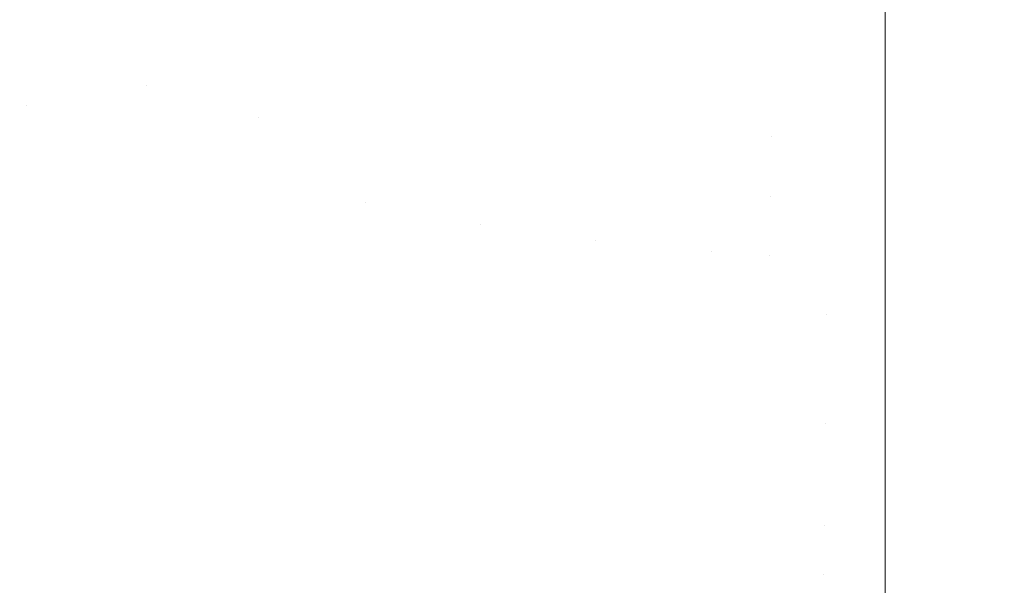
# Model space of a CAD drawing. Header units: centimetres. Extents: x -17.1 to 18.2, y 3.4 to 5.2.
# Tile 124 of 256: x -5.1257 to -5.0954, y 3.7176 to 3.735. Entities that reach past the tile are written whole.
import ezdxf

# ---------------------------------------------------------------- set-up
doc = ezdxf.new("R2010")
doc.units = ezdxf.units.CM
doc.header["$LTSCALE"] = 2.54
doc.layers.add('Lucido design-1', color=7, linetype='Continuous')

# ---------------------------------------------------------------- blocks, each defined once
blk = doc.blocks.new('Gruppo-4-1')
at = {"color": 7, "linetype": 'Continuous', "lineweight": 9}
blk.add_3dface([(-17.020308, 5.100212, -1872.215514), (-17.020308, 3.500212, -1872.215514), (18.147234, 3.500212, -1872.215514), (18.147234, 5.100212, -1872.215514)], dxfattribs=at)
for points, invisible_edges in [([(-5.12301, 3.737202, -1872.641239), (-5.11966, 3.736164, -1872.641239), (-5.119894, 3.734298, -1872.642997), (-5.123282, 3.735348, -1872.642997)], 15), ([(-5.11608, 3.7372, -1872.639533), (-5.112715, 3.736482, -1872.639533), (-5.112876, 3.734554, -1872.641239), (-5.11628, 3.73528, -1872.641239)], 15), ([(-5.123547, 3.733537, -1872.644803), (-5.126938, 3.734754, -1872.644803), (-5.126636, 3.736551, -1872.642997), (-5.123282, 3.735348, -1872.642997)], 15), ([(-5.109451, 3.733987, -1872.641239), (-5.112876, 3.734554, -1872.641239), (-5.112715, 3.736482, -1872.639533), (-5.109331, 3.735921, -1872.639533)], 15), ([(-5.116475, 3.733404, -1872.642997), (-5.119894, 3.734298, -1872.642997), (-5.11966, 3.736164, -1872.641239), (-5.11628, 3.73528, -1872.641239)], 15), ([(-5.109331, 3.735921, -1872.639533), (-5.105932, 3.73552, -1872.639533), (-5.106012, 3.733581, -1872.641239), (-5.109451, 3.733987, -1872.641239)], 15), ([(-5.102522, 3.735278, -1872.639533), (-5.099108, 3.735933, -1872.63891), (-5.099108, 3.732653, -1872.641786), (-5.102562, 3.733336, -1872.641239)], 13), ([(6.226033, 3.732653, -1872.641786), (-5.099108, 3.732653, -1872.641786), (-5.099108, 3.735933, -1872.63891), (6.226033, 3.735933, -1872.63891)], 5), ([(-5.102562, 3.733336, -1872.641239), (-5.106012, 3.733581, -1872.641239), (-5.105932, 3.73552, -1872.639533), (-5.102522, 3.735278, -1872.639533)], 15), ([(-5.121839, 3.732987, -1872.644803), (-5.123547, 3.733537, -1872.644803), (-5.123282, 3.735348, -1872.642997), (-5.119894, 3.734298, -1872.642997)], 15), ([(-5.11628, 3.73528, -1872.641239), (-5.112876, 3.734554, -1872.641239), (-5.113032, 3.732669, -1872.642997), (-5.116475, 3.733404, -1872.642997)], 15), ([(-5.125524, 3.732369, -1872.646657), (-5.127232, 3.733003, -1872.646657), (-5.126938, 3.734754, -1872.644803), (-5.123547, 3.733537, -1872.644803)], 15), ([(-5.109569, 3.732096, -1872.642997), (-5.113032, 3.732669, -1872.642997), (-5.112876, 3.734554, -1872.641239), (-5.109451, 3.733987, -1872.641239)], 15), ([(-5.119894, 3.734298, -1872.642997), (-5.120122, 3.732476, -1872.644803), (-5.121839, 3.732987, -1872.644803)], 11), ([(-5.118397, 3.732004, -1872.644803), (-5.120122, 3.732476, -1872.644803), (-5.119894, 3.734298, -1872.642997), (-5.116475, 3.733404, -1872.642997)], 15), ([(-5.109451, 3.733987, -1872.641239), (-5.106012, 3.733581, -1872.641239), (-5.10609, 3.731685, -1872.642997), (-5.109569, 3.732096, -1872.642997)], 15), ([(-5.123547, 3.733537, -1872.644803), (-5.123806, 3.731774, -1872.646657), (-5.125524, 3.732369, -1872.646657)], 11), ([(-5.122079, 3.731217, -1872.646657), (-5.123806, 3.731774, -1872.646657), (-5.123547, 3.733537, -1872.644803), (-5.121839, 3.732987, -1872.644803)], 15), ([(-5.116475, 3.733404, -1872.642997), (-5.116666, 3.731573, -1872.644803), (-5.118397, 3.732004, -1872.644803)], 11), ([(-5.116475, 3.733404, -1872.642997), (-5.113032, 3.732669, -1872.642997), (-5.113185, 3.73083, -1872.644803), (-5.116666, 3.731573, -1872.644803)], 15), ([(-5.102602, 3.731438, -1872.642997), (-5.10609, 3.731685, -1872.642997), (-5.106012, 3.733581, -1872.641239), (-5.102562, 3.733336, -1872.641239)], 15), ([(-5.102602, 3.731438, -1872.642997), (-5.102562, 3.733336, -1872.641239), (-5.099108, 3.732653, -1872.641786)], 11), ([(-5.125793, 3.730659, -1872.648557), (-5.127519, 3.7313, -1872.648557), (-5.127232, 3.733003, -1872.646657), (-5.125524, 3.732369, -1872.646657)], 15), ([(-5.121839, 3.732987, -1872.644803), (-5.120122, 3.732476, -1872.644803), (-5.120344, 3.730701, -1872.646657), (-5.122079, 3.731217, -1872.646657)], 15), ([(-5.118602, 3.730224, -1872.646657), (-5.120344, 3.730701, -1872.646657), (-5.120122, 3.732476, -1872.644803), (-5.118397, 3.732004, -1872.644803)], 15), ([(-5.109684, 3.73025, -1872.644803), (-5.113185, 3.73083, -1872.644803), (-5.113032, 3.732669, -1872.642997), (-5.109569, 3.732096, -1872.642997)], 15), ([(-5.099108, 3.732653, -1872.641786), (-5.099108, 3.731371, -1872.643013), (-5.102602, 3.731438, -1872.642997)], 10), ([(6.226033, 3.732653, -1872.641786), (6.226033, 3.729501, -1872.644803), (-5.099108, 3.729501, -1872.644803), (-5.099108, 3.731371, -1872.643013)], 10), ([(-5.099108, 3.731371, -1872.643013), (-5.099108, 3.732653, -1872.641786), (6.226033, 3.732653, -1872.641786)], 10), ([(-5.125524, 3.732369, -1872.646657), (-5.123806, 3.731774, -1872.646657), (-5.124057, 3.730058, -1872.648557), (-5.125793, 3.730659, -1872.648557)], 15), ([(-5.109569, 3.732096, -1872.642997), (-5.10609, 3.731685, -1872.642997), (-5.106167, 3.729834, -1872.644803), (-5.109684, 3.73025, -1872.644803)], 15), ([(-5.118397, 3.732004, -1872.644803), (-5.116666, 3.731573, -1872.644803), (-5.116852, 3.729788, -1872.646657), (-5.118602, 3.730224, -1872.646657)], 15), ([(-5.122313, 3.729496, -1872.648557), (-5.124057, 3.730058, -1872.648557), (-5.123806, 3.731774, -1872.646657), (-5.122079, 3.731217, -1872.646657)], 15), ([(-5.115096, 3.729392, -1872.646657), (-5.116852, 3.729788, -1872.646657), (-5.116666, 3.731573, -1872.644803), (-5.113185, 3.73083, -1872.644803)], 15), ([(-5.10264, 3.729585, -1872.644803), (-5.106167, 3.729834, -1872.644803), (-5.10609, 3.731685, -1872.642997), (-5.102602, 3.731438, -1872.642997)], 15), ([(-5.122079, 3.731217, -1872.646657), (-5.120344, 3.730701, -1872.646657), (-5.12056, 3.728974, -1872.648557), (-5.122313, 3.729496, -1872.648557)], 15), ([(-5.10264, 3.729585, -1872.644803), (-5.102602, 3.731438, -1872.642997), (-5.099108, 3.731371, -1872.643013)], 11), ([(-5.099108, 3.731371, -1872.643013), (-5.099108, 3.729501, -1872.644803), (-5.10264, 3.729585, -1872.644803)], 10), ([(-5.125793, 3.730659, -1872.648557), (-5.124057, 3.730058, -1872.648557), (-5.124302, 3.728391, -1872.6505), (-5.126054, 3.728999, -1872.6505)], 15), ([(-5.1188, 3.728493, -1872.648557), (-5.12056, 3.728974, -1872.648557), (-5.120344, 3.730701, -1872.646657), (-5.118602, 3.730224, -1872.646657)], 15), ([(-5.113185, 3.73083, -1872.644803), (-5.113334, 3.729037, -1872.646657), (-5.115096, 3.729392, -1872.646657)], 11), ([(-5.111567, 3.728724, -1872.646657), (-5.113334, 3.729037, -1872.646657), (-5.113185, 3.73083, -1872.644803), (-5.109684, 3.73025, -1872.644803)], 15), ([(-5.12254, 3.727824, -1872.6505), (-5.124302, 3.728391, -1872.6505), (-5.124057, 3.730058, -1872.648557), (-5.122313, 3.729496, -1872.648557)], 15), ([(-5.118602, 3.730224, -1872.646657), (-5.116852, 3.729788, -1872.646657), (-5.117033, 3.728052, -1872.648557), (-5.1188, 3.728493, -1872.648557)], 15), ([(-5.109684, 3.73025, -1872.644803), (-5.109796, 3.728451, -1872.646657), (-5.111567, 3.728724, -1872.646657)], 11), ([(-5.10802, 3.72822, -1872.646657), (-5.109796, 3.728451, -1872.646657), (-5.109684, 3.73025, -1872.644803), (-5.106167, 3.729834, -1872.644803)], 15), ([(-5.115259, 3.727652, -1872.648557), (-5.117033, 3.728052, -1872.648557), (-5.116852, 3.729788, -1872.646657), (-5.115096, 3.729392, -1872.646657)], 15), ([(-5.106167, 3.729834, -1872.644803), (-5.106242, 3.728031, -1872.646657), (-5.10802, 3.72822, -1872.646657)], 11), ([(-5.104461, 3.727884, -1872.646657), (-5.106242, 3.728031, -1872.646657), (-5.106167, 3.729834, -1872.644803), (-5.10264, 3.729585, -1872.644803)], 15), ([(-5.122313, 3.729496, -1872.648557), (-5.12056, 3.728974, -1872.648557), (-5.120771, 3.727297, -1872.6505), (-5.12254, 3.727824, -1872.6505)], 15), ([(-5.115096, 3.729392, -1872.646657), (-5.113334, 3.729037, -1872.646657), (-5.113479, 3.727294, -1872.648557), (-5.115259, 3.727652, -1872.648557)], 15), ([(-5.10264, 3.729585, -1872.644803), (-5.102677, 3.727779, -1872.646657), (-5.104461, 3.727884, -1872.646657)], 11), ([(-5.102677, 3.727779, -1872.646657), (-5.10264, 3.729585, -1872.644803), (-5.099108, 3.729501, -1872.644803)], 11), ([(-5.099108, 3.729501, -1872.644803), (-5.099108, 3.727711, -1872.646673), (-5.102677, 3.727779, -1872.646657)], 10), ([(-5.099108, 3.727711, -1872.646673), (-5.099108, 3.729501, -1872.644803), (6.226033, 3.729501, -1872.644803), (6.226033, 3.727711, -1872.646673)], 10), ([(-5.126054, 3.728999, -1872.6505), (-5.124302, 3.728391, -1872.6505), (-5.124539, 3.726777, -1872.652484), (-5.126307, 3.727389, -1872.652484)], 15), ([(-5.118993, 3.726811, -1872.6505), (-5.120771, 3.727297, -1872.6505), (-5.12056, 3.728974, -1872.648557), (-5.1188, 3.728493, -1872.648557)], 15), ([(-5.111694, 3.726977, -1872.648557), (-5.113479, 3.727294, -1872.648557), (-5.113334, 3.729037, -1872.646657), (-5.111567, 3.728724, -1872.646657)], 15), ([(-5.1188, 3.728493, -1872.648557), (-5.117033, 3.728052, -1872.648557), (-5.117208, 3.726366, -1872.6505), (-5.118993, 3.726811, -1872.6505)], 15), ([(-5.111567, 3.728724, -1872.646657), (-5.109796, 3.728451, -1872.646657), (-5.109905, 3.726702, -1872.648557), (-5.111694, 3.726977, -1872.648557)], 15), ([(-5.108111, 3.726468, -1872.648557), (-5.109905, 3.726702, -1872.648557), (-5.109796, 3.728451, -1872.646657), (-5.10802, 3.72822, -1872.646657)], 15), ([(-5.122761, 3.726204, -1872.652484), (-5.124539, 3.726777, -1872.652484), (-5.124302, 3.728391, -1872.6505), (-5.12254, 3.727824, -1872.6505)], 15), ([(-5.10802, 3.72822, -1872.646657), (-5.106242, 3.728031, -1872.646657), (-5.106314, 3.726277, -1872.648557), (-5.108111, 3.726468, -1872.648557)], 15), ([(-5.115417, 3.725962, -1872.6505), (-5.117208, 3.726366, -1872.6505), (-5.117033, 3.728052, -1872.648557), (-5.115259, 3.727652, -1872.648557)], 15), ([(-5.104515, 3.726129, -1872.648557), (-5.106314, 3.726277, -1872.648557), (-5.106242, 3.728031, -1872.646657), (-5.104461, 3.727884, -1872.646657)], 15), ([(-5.104461, 3.727884, -1872.646657), (-5.102677, 3.727779, -1872.646657), (-5.102714, 3.726022, -1872.648557), (-5.104515, 3.726129, -1872.648557)], 15), ([(-5.12254, 3.727824, -1872.6505), (-5.120771, 3.727297, -1872.6505), (-5.120974, 3.725672, -1872.652484), (-5.122761, 3.726204, -1872.652484)], 15), ([(-5.115259, 3.727652, -1872.648557), (-5.113479, 3.727294, -1872.648557), (-5.11362, 3.7256, -1872.6505), (-5.115417, 3.725962, -1872.6505)], 15), ([(-5.099108, 3.726484, -1872.647955), (-5.102714, 3.726022, -1872.648557), (-5.102677, 3.727779, -1872.646657)], 11), ([(-5.102677, 3.727779, -1872.646657), (-5.099108, 3.727711, -1872.646673), (-5.099108, 3.726484, -1872.647955)], 9), ([(6.226033, 3.727711, -1872.646673), (6.226033, 3.726484, -1872.647955), (-5.099108, 3.726484, -1872.647955), (-5.099108, 3.727711, -1872.646673)], 10), ([(-5.126307, 3.727389, -1872.652484), (-5.124539, 3.726777, -1872.652484), (-5.124768, 3.725214, -1872.654508), (-5.126552, 3.725833, -1872.654508)], 15), ([(-5.11918, 3.725181, -1872.652484), (-5.120974, 3.725672, -1872.652484), (-5.120771, 3.727297, -1872.6505), (-5.118993, 3.726811, -1872.6505)], 15), ([(-5.111817, 3.72528, -1872.6505), (-5.11362, 3.7256, -1872.6505), (-5.113479, 3.727294, -1872.648557), (-5.111694, 3.726977, -1872.648557)], 15), ([(-5.111694, 3.726977, -1872.648557), (-5.109905, 3.726702, -1872.648557), (-5.11001, 3.725002, -1872.6505), (-5.111817, 3.72528, -1872.6505)], 15), ([(-5.122974, 3.724636, -1872.654508), (-5.124768, 3.725214, -1872.654508), (-5.124539, 3.726777, -1872.652484), (-5.122761, 3.726204, -1872.652484)], 15), ([(-5.118993, 3.726811, -1872.6505), (-5.117208, 3.726366, -1872.6505), (-5.117378, 3.724732, -1872.652484), (-5.11918, 3.725181, -1872.652484)], 15), ([(-5.108199, 3.724767, -1872.6505), (-5.11001, 3.725002, -1872.6505), (-5.109905, 3.726702, -1872.648557), (-5.108111, 3.726468, -1872.648557)], 15), ([(-5.11557, 3.724324, -1872.652484), (-5.117378, 3.724732, -1872.652484), (-5.117208, 3.726366, -1872.6505), (-5.115417, 3.725962, -1872.6505)], 15), ([(-5.108111, 3.726468, -1872.648557), (-5.106314, 3.726277, -1872.648557), (-5.106385, 3.724574, -1872.6505), (-5.108199, 3.724767, -1872.6505)], 15), ([(-5.100911, 3.725959, -1872.648557), (-5.102714, 3.726022, -1872.648557), (-5.099108, 3.726484, -1872.647955)], 11), ([(-5.099108, 3.726484, -1872.647955), (-5.099108, 3.725948, -1872.648566), (-5.100911, 3.725959, -1872.648557)], 10), ([(-5.099108, 3.725948, -1872.648566), (-5.099108, 3.726484, -1872.647955), (6.226033, 3.726484, -1872.647955), (6.226033, 3.725948, -1872.648566)], 10), ([(-5.122761, 3.726204, -1872.652484), (-5.120974, 3.725672, -1872.652484), (-5.121171, 3.7241, -1872.654508), (-5.122974, 3.724636, -1872.654508)], 15), ([(-5.104568, 3.724424, -1872.6505), (-5.106385, 3.724574, -1872.6505), (-5.106314, 3.726277, -1872.648557), (-5.104515, 3.726129, -1872.648557)], 15), ([(-5.104515, 3.726129, -1872.648557), (-5.102714, 3.726022, -1872.648557), (-5.102749, 3.724317, -1872.6505), (-5.104568, 3.724424, -1872.6505)], 15), ([(-5.100929, 3.724252, -1872.6505), (-5.102749, 3.724317, -1872.6505), (-5.102714, 3.726022, -1872.648557), (-5.100911, 3.725959, -1872.648557)], 15), ([(-5.126552, 3.725833, -1872.654508), (-5.124768, 3.725214, -1872.654508), (-5.124989, 3.723706, -1872.656569), (-5.126789, 3.72433, -1872.656569)], 15), ([(-5.115417, 3.725962, -1872.6505), (-5.11362, 3.7256, -1872.6505), (-5.113756, 3.723959, -1872.652484), (-5.11557, 3.724324, -1872.652484)], 15), ([(-5.100911, 3.725959, -1872.648557), (-5.099108, 3.725948, -1872.648566), (-5.099108, 3.723608, -1872.651235), (-5.100929, 3.724252, -1872.6505)], 13), ([(-5.099108, 3.723608, -1872.651235), (-5.099108, 3.725948, -1872.648566), (6.226033, 3.725948, -1872.648566), (6.226033, 3.725095, -1872.649539)], 10), ([(-5.119361, 3.723604, -1872.654508), (-5.121171, 3.7241, -1872.654508), (-5.120974, 3.725672, -1872.652484), (-5.11918, 3.725181, -1872.652484)], 15), ([(-5.111937, 3.723636, -1872.652484), (-5.113756, 3.723959, -1872.652484), (-5.11362, 3.7256, -1872.6505), (-5.111817, 3.72528, -1872.6505)], 15), ([(-5.123179, 3.723123, -1872.656569), (-5.124989, 3.723706, -1872.656569), (-5.124768, 3.725214, -1872.654508), (-5.122974, 3.724636, -1872.654508)], 15), ([(-5.11918, 3.725181, -1872.652484), (-5.117378, 3.724732, -1872.652484), (-5.117543, 3.723151, -1872.654508), (-5.119361, 3.723604, -1872.654508)], 15), ([(-5.111817, 3.72528, -1872.6505), (-5.11001, 3.725002, -1872.6505), (-5.110113, 3.723356, -1872.652484), (-5.111937, 3.723636, -1872.652484)], 15), ([(-5.108285, 3.723118, -1872.652484), (-5.110113, 3.723356, -1872.652484), (-5.11001, 3.725002, -1872.6505), (-5.108199, 3.724767, -1872.6505)], 15), ([(6.226033, 3.725095, -1872.649539), (6.226033, 3.723608, -1872.651235), (-5.099108, 3.723608, -1872.651235)], 10), ([(-5.122974, 3.724636, -1872.654508), (-5.121171, 3.7241, -1872.654508), (-5.121361, 3.722582, -1872.656569), (-5.123179, 3.723123, -1872.656569)], 15), ([(-5.115719, 3.72274, -1872.654508), (-5.117543, 3.723151, -1872.654508), (-5.117378, 3.724732, -1872.652484), (-5.11557, 3.724324, -1872.652484)], 15), ([(-5.108199, 3.724767, -1872.6505), (-5.106385, 3.724574, -1872.6505), (-5.106453, 3.722923, -1872.652484), (-5.108285, 3.723118, -1872.652484)], 15), ([(-5.104619, 3.722772, -1872.652484), (-5.106453, 3.722923, -1872.652484), (-5.106385, 3.724574, -1872.6505), (-5.104568, 3.724424, -1872.6505)], 15), ([(-5.126789, 3.72433, -1872.656569), (-5.124989, 3.723706, -1872.656569), (-5.125202, 3.722253, -1872.658665), (-5.127017, 3.722882, -1872.658665)], 15), ([(-5.11557, 3.724324, -1872.652484), (-5.113756, 3.723959, -1872.652484), (-5.113888, 3.722371, -1872.654508), (-5.115719, 3.72274, -1872.654508)], 15), ([(-5.104568, 3.724424, -1872.6505), (-5.102749, 3.724317, -1872.6505), (-5.102783, 3.722663, -1872.652484), (-5.104619, 3.722772, -1872.652484)], 15), ([(-5.100946, 3.722598, -1872.652484), (-5.102783, 3.722663, -1872.652484), (-5.102749, 3.724317, -1872.6505), (-5.100929, 3.724252, -1872.6505)], 15), ([(-5.100929, 3.724252, -1872.6505), (-5.099108, 3.723608, -1872.651235), (-5.100946, 3.722598, -1872.652484)], 11), ([(-5.119535, 3.722082, -1872.656569), (-5.121361, 3.722582, -1872.656569), (-5.121171, 3.7241, -1872.654508), (-5.119361, 3.723604, -1872.654508)], 15), ([(-5.112052, 3.722045, -1872.654508), (-5.113888, 3.722371, -1872.654508), (-5.113756, 3.723959, -1872.652484), (-5.111937, 3.723636, -1872.652484)], 15), ([(-5.123378, 3.721665, -1872.658665), (-5.125202, 3.722253, -1872.658665), (-5.124989, 3.723706, -1872.656569), (-5.123179, 3.723123, -1872.656569)], 15), ([(-5.119361, 3.723604, -1872.654508), (-5.117543, 3.723151, -1872.654508), (-5.117702, 3.721625, -1872.656569), (-5.119535, 3.722082, -1872.656569)], 15), ([(-5.111937, 3.723636, -1872.652484), (-5.110113, 3.723356, -1872.652484), (-5.110212, 3.721762, -1872.654508), (-5.112052, 3.722045, -1872.654508)], 15), ([(-5.100946, 3.722598, -1872.652484), (-5.099108, 3.723608, -1872.651235), (-5.099108, 3.720877, -1872.654638)], 9), ([(-5.099108, 3.720877, -1872.654638), (-5.099108, 3.723608, -1872.651235), (6.226033, 3.723608, -1872.651235), (6.226033, 3.722594, -1872.652498)], 10), ([(-5.108367, 3.721523, -1872.654508), (-5.110212, 3.721762, -1872.654508), (-5.110113, 3.723356, -1872.652484), (-5.108285, 3.723118, -1872.652484)], 15), ([(-5.123179, 3.723123, -1872.656569), (-5.121361, 3.722582, -1872.656569), (-5.121545, 3.721119, -1872.658665), (-5.123378, 3.721665, -1872.658665)], 15), ([(-5.115862, 3.72121, -1872.656569), (-5.117702, 3.721625, -1872.656569), (-5.117543, 3.723151, -1872.654508), (-5.115719, 3.72274, -1872.654508)], 15), ([(-5.108285, 3.723118, -1872.652484), (-5.106453, 3.722923, -1872.652484), (-5.10652, 3.721326, -1872.654508), (-5.108367, 3.721523, -1872.654508)], 15), ([(-5.127017, 3.722882, -1872.658665), (-5.125202, 3.722253, -1872.658665), (-5.125407, 3.720856, -1872.660793), (-5.127236, 3.72149, -1872.660793)], 15), ([(-5.115719, 3.72274, -1872.654508), (-5.113888, 3.722371, -1872.654508), (-5.114016, 3.720838, -1872.656569), (-5.115862, 3.72121, -1872.656569)], 15), ([(-5.104669, 3.721173, -1872.654508), (-5.10652, 3.721326, -1872.654508), (-5.106453, 3.722923, -1872.652484), (-5.104619, 3.722772, -1872.652484)], 15), ([(-5.104619, 3.722772, -1872.652484), (-5.102783, 3.722663, -1872.652484), (-5.102816, 3.721064, -1872.654508), (-5.104669, 3.721173, -1872.654508)], 15), ([(-5.119703, 3.720616, -1872.658665), (-5.121545, 3.721119, -1872.658665), (-5.121361, 3.722582, -1872.656569), (-5.119535, 3.722082, -1872.656569)], 15), ([(-5.100962, 3.720998, -1872.654508), (-5.102816, 3.721064, -1872.654508), (-5.102783, 3.722663, -1872.652484), (-5.100946, 3.722598, -1872.652484)], 15), ([(-5.099108, 3.720877, -1872.654638), (-5.100962, 3.720998, -1872.654508), (-5.100946, 3.722598, -1872.652484)], 11), ([(6.226033, 3.722594, -1872.652498), (6.226033, 3.721786, -1872.653505), (-5.099108, 3.720877, -1872.654638)], 10), ([(-5.123568, 3.720263, -1872.660793), (-5.125407, 3.720856, -1872.660793), (-5.125202, 3.722253, -1872.658665), (-5.123378, 3.721665, -1872.658665)], 15), ([(-5.112164, 3.72051, -1872.656569), (-5.114016, 3.720838, -1872.656569), (-5.113888, 3.722371, -1872.654508), (-5.112052, 3.722045, -1872.654508)], 15), ([(-5.119535, 3.722082, -1872.656569), (-5.117702, 3.721625, -1872.656569), (-5.117855, 3.720155, -1872.658665), (-5.119703, 3.720616, -1872.658665)], 15), ([(-5.112052, 3.722045, -1872.654508), (-5.110212, 3.721762, -1872.654508), (-5.110308, 3.720224, -1872.656569), (-5.112164, 3.72051, -1872.656569)], 15), ([(6.226033, 3.721786, -1872.653505), (6.226033, 3.720877, -1872.654638), (-5.099108, 3.720877, -1872.654638)], 10), ([(-5.127236, 3.72149, -1872.660793), (-5.125407, 3.720856, -1872.660793), (-5.125603, 3.719516, -1872.662952), (-5.127446, 3.720155, -1872.662952)], 15), ([(-5.123378, 3.721665, -1872.658665), (-5.121545, 3.721119, -1872.658665), (-5.121721, 3.719713, -1872.660793), (-5.123568, 3.720263, -1872.660793)], 15), ([(-5.116, 3.719737, -1872.658665), (-5.117855, 3.720155, -1872.658665), (-5.117702, 3.721625, -1872.656569), (-5.115862, 3.72121, -1872.656569)], 15), ([(-5.108447, 3.719982, -1872.656569), (-5.110308, 3.720224, -1872.656569), (-5.110212, 3.721762, -1872.654508), (-5.108367, 3.721523, -1872.654508)], 15), ([(-5.108367, 3.721523, -1872.654508), (-5.10652, 3.721326, -1872.654508), (-5.106583, 3.719784, -1872.656569), (-5.108447, 3.719982, -1872.656569)], 15), ([(-5.115862, 3.72121, -1872.656569), (-5.114016, 3.720838, -1872.656569), (-5.114138, 3.719362, -1872.658665), (-5.116, 3.719737, -1872.658665)], 15), ([(-5.104717, 3.71963, -1872.656569), (-5.106583, 3.719784, -1872.656569), (-5.10652, 3.721326, -1872.654508), (-5.104669, 3.721173, -1872.654508)], 15), ([(-5.119865, 3.719206, -1872.660793), (-5.121721, 3.719713, -1872.660793), (-5.121545, 3.721119, -1872.658665), (-5.119703, 3.720616, -1872.658665)], 15), ([(-5.104669, 3.721173, -1872.654508), (-5.102816, 3.721064, -1872.654508), (-5.102848, 3.71952, -1872.656569), (-5.104717, 3.71963, -1872.656569)], 15), ([(-5.100978, 3.719454, -1872.656569), (-5.102848, 3.71952, -1872.656569), (-5.102816, 3.721064, -1872.654508), (-5.100962, 3.720998, -1872.654508)], 15), ([(-5.100978, 3.719454, -1872.656569), (-5.100962, 3.720998, -1872.654508), (-5.099108, 3.720877, -1872.654638)], 11), ([(-5.099108, 3.720877, -1872.654638), (-5.099108, 3.718297, -1872.658156), (-5.100978, 3.719454, -1872.656569)], 10), ([(-5.099108, 3.718297, -1872.658156), (-5.099108, 3.720877, -1872.654638), (6.226033, 3.720877, -1872.654638), (6.226033, 3.719451, -1872.656583)], 10), ([(-5.123751, 3.718919, -1872.662952), (-5.125603, 3.719516, -1872.662952), (-5.125407, 3.720856, -1872.660793), (-5.123568, 3.720263, -1872.660793)], 15), ([(-5.119703, 3.720616, -1872.658665), (-5.117855, 3.720155, -1872.658665), (-5.118002, 3.718741, -1872.660793), (-5.119865, 3.719206, -1872.660793)], 15), ([(-5.112272, 3.71903, -1872.658665), (-5.114138, 3.719362, -1872.658665), (-5.114016, 3.720838, -1872.656569), (-5.112164, 3.72051, -1872.656569)], 15), ([(-5.112164, 3.72051, -1872.656569), (-5.110308, 3.720224, -1872.656569), (-5.1104, 3.718742, -1872.658665), (-5.112272, 3.71903, -1872.658665)], 15), ([(-5.127446, 3.720155, -1872.662952), (-5.125603, 3.719516, -1872.662952), (-5.125791, 3.718234, -1872.665138), (-5.127647, 3.718878, -1872.665138)], 15), ([(-5.123568, 3.720263, -1872.660793), (-5.121721, 3.719713, -1872.660793), (-5.12189, 3.718365, -1872.662952), (-5.123751, 3.718919, -1872.662952)], 15), ([(-5.116132, 3.71832, -1872.660793), (-5.118002, 3.718741, -1872.660793), (-5.117855, 3.720155, -1872.658665), (-5.116, 3.719737, -1872.658665)], 15), ([(-5.108524, 3.718499, -1872.658665), (-5.1104, 3.718742, -1872.658665), (-5.110308, 3.720224, -1872.656569), (-5.108447, 3.719982, -1872.656569)], 15), ([(-5.108447, 3.719982, -1872.656569), (-5.106583, 3.719784, -1872.656569), (-5.106645, 3.718299, -1872.658665), (-5.108524, 3.718499, -1872.658665)], 15), ([(-5.12002, 3.717854, -1872.662952), (-5.12189, 3.718365, -1872.662952), (-5.121721, 3.719713, -1872.660793), (-5.119865, 3.719206, -1872.660793)], 15), ([(-5.116, 3.719737, -1872.658665), (-5.114138, 3.719362, -1872.658665), (-5.114256, 3.717942, -1872.660793), (-5.116132, 3.71832, -1872.660793)], 15), ([(-5.104763, 3.718143, -1872.658665), (-5.106645, 3.718299, -1872.658665), (-5.106583, 3.719784, -1872.656569), (-5.104717, 3.71963, -1872.656569)], 15), ([(-5.123926, 3.717633, -1872.665138), (-5.125791, 3.718234, -1872.665138), (-5.125603, 3.719516, -1872.662952), (-5.123751, 3.718919, -1872.662952)], 15), ([(-5.112375, 3.717608, -1872.660793), (-5.114256, 3.717942, -1872.660793), (-5.114138, 3.719362, -1872.658665), (-5.112272, 3.71903, -1872.658665)], 15), ([(-5.104717, 3.71963, -1872.656569), (-5.102848, 3.71952, -1872.656569), (-5.102879, 3.718032, -1872.658665), (-5.104763, 3.718143, -1872.658665)], 15), ([(-5.100994, 3.717965, -1872.658665), (-5.102879, 3.718032, -1872.658665), (-5.102848, 3.71952, -1872.656569), (-5.100978, 3.719454, -1872.656569)], 15), ([(-5.100978, 3.719454, -1872.656569), (-5.099108, 3.718297, -1872.658156), (-5.100994, 3.717965, -1872.658665)], 11), ([(6.226033, 3.719451, -1872.656583), (6.226033, 3.718297, -1872.658156), (-5.099108, 3.718297, -1872.658156)], 10), ([(-5.119865, 3.719206, -1872.660793), (-5.118002, 3.718741, -1872.660793), (-5.118143, 3.717386, -1872.662952), (-5.12002, 3.717854, -1872.662952)], 15), ([(-5.123751, 3.718919, -1872.662952), (-5.12189, 3.718365, -1872.662952), (-5.122051, 3.717075, -1872.665138), (-5.123926, 3.717633, -1872.665138)], 15), ([(-5.112272, 3.71903, -1872.658665), (-5.1104, 3.718742, -1872.658665), (-5.110489, 3.717318, -1872.660793), (-5.112375, 3.717608, -1872.660793)], 15), ([(-5.116259, 3.716961, -1872.662952), (-5.118143, 3.717386, -1872.662952), (-5.118002, 3.718741, -1872.660793), (-5.116132, 3.71832, -1872.660793)], 15), ([(-5.108598, 3.717072, -1872.660793), (-5.110489, 3.717318, -1872.660793), (-5.1104, 3.718742, -1872.658665), (-5.108524, 3.718499, -1872.658665)], 15), ([(-5.108524, 3.718499, -1872.658665), (-5.106645, 3.718299, -1872.658665), (-5.106704, 3.716871, -1872.660793), (-5.108598, 3.717072, -1872.660793)], 15), ([(-5.124092, 3.716407, -1872.66735), (-5.12597, 3.717012, -1872.66735), (-5.125791, 3.718234, -1872.665138), (-5.123926, 3.717633, -1872.665138)], 15), ([(-5.120169, 3.71656, -1872.665138), (-5.122051, 3.717075, -1872.665138), (-5.12189, 3.718365, -1872.662952), (-5.12002, 3.717854, -1872.662952)], 15), ([(-5.116132, 3.71832, -1872.660793), (-5.114256, 3.717942, -1872.660793), (-5.114369, 3.716581, -1872.662952), (-5.116259, 3.716961, -1872.662952)], 15), ([(-5.104808, 3.716714, -1872.660793), (-5.106704, 3.716871, -1872.660793), (-5.106645, 3.718299, -1872.658665), (-5.104763, 3.718143, -1872.658665)], 15), ([(-5.100994, 3.717965, -1872.658665), (-5.099108, 3.718297, -1872.658156), (-5.099108, 3.715873, -1872.661784), (-5.101009, 3.716535, -1872.660793)], 13), ([(-5.099108, 3.715873, -1872.661784), (-5.099108, 3.718297, -1872.658156), (6.226033, 3.718297, -1872.658156), (6.226033, 3.71724, -1872.659738)], 10), ([(-5.12002, 3.717854, -1872.662952), (-5.118143, 3.717386, -1872.662952), (-5.118278, 3.716089, -1872.665138), (-5.120169, 3.71656, -1872.665138)], 15), ([(-5.112474, 3.716244, -1872.662952), (-5.114369, 3.716581, -1872.662952), (-5.114256, 3.717942, -1872.660793), (-5.112375, 3.717608, -1872.660793)], 15), ([(-5.104763, 3.718143, -1872.658665), (-5.102879, 3.718032, -1872.658665), (-5.102909, 3.716602, -1872.660793), (-5.104808, 3.716714, -1872.660793)], 15), ([(-5.101009, 3.716535, -1872.660793), (-5.102909, 3.716602, -1872.660793), (-5.102879, 3.718032, -1872.658665), (-5.100994, 3.717965, -1872.658665)], 15), ([(-5.123926, 3.717633, -1872.665138), (-5.122051, 3.717075, -1872.665138), (-5.122205, 3.715845, -1872.66735), (-5.124092, 3.716407, -1872.66735)], 15)]:
    blk.add_3dface(points, dxfattribs=dict(at, invisible_edges=invisible_edges))
blk = doc.blocks.new('Gruppo-5-1')
at = {"color": 7}
blk.add_blockref('Gruppo-4-1', (0, 0), dxfattribs=at)

msp = doc.modelspace()

# ---------------------------------------------------------------- block references
at = {"layer": 'Lucido design-1', "color": 7}
msp.add_blockref('Gruppo-5-1', (0, 0), dxfattribs=at)

doc.saveas('drawing.dxf')
